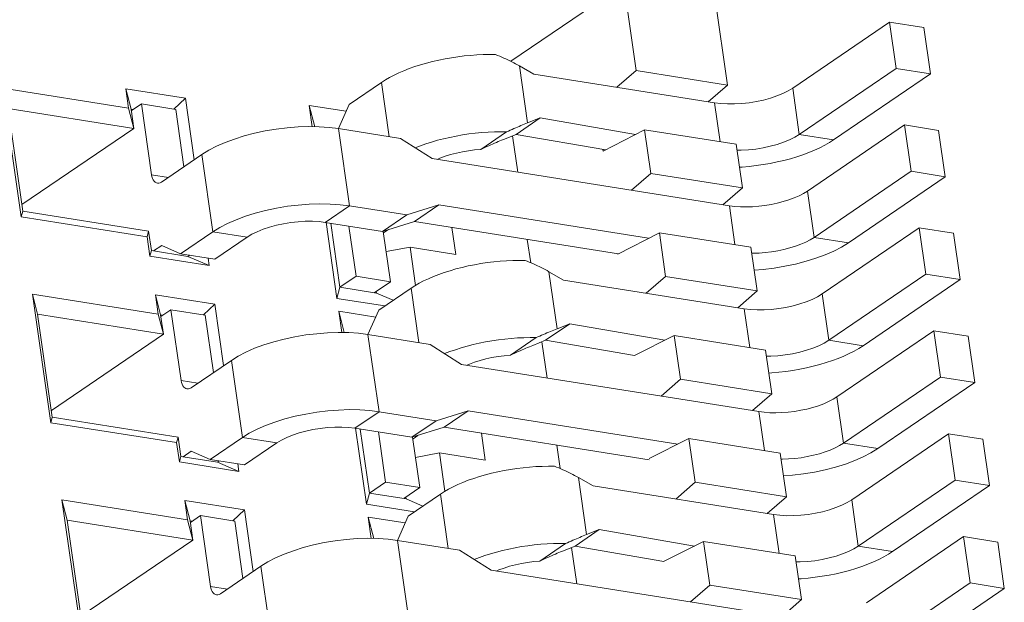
# Model space of a CAD drawing. Header units: inches. Extents: x -964.6 to -898.3, y 1271 to 1317.9.
# Tile 9 of 13: x -933.1 to -929.8, y 1282.1 to 1284.1. Entities that reach past the tile are written whole.
import ezdxf

# ---------------------------------------------------------------- set-up
doc = ezdxf.new("R2010")
doc.units = ezdxf.units.IN
doc.header["$MEASUREMENT"] = 0
doc.layers.add('实体线', color=2, linetype='Continuous')

msp = doc.modelspace()

# ---------------------------------------------------------------- linework, layer by layer
at = {"layer": '实体线', "lineweight": 15}
for p, q in [((-931.4534, 1283.9493), (-931.0695, 1284.2111)), ((-931.0695, 1284.2111), (-931.0275, 1283.918)), ((-930.7166, 1283.8686), (-930.7586, 1284.1618)), ((-930.4953, 1283.8582), (-930.1658, 1284.0829)), ((-930.1658, 1284.0829), (-930.0492, 1284.0644)), ((-930.1432, 1283.9254), (-930.1658, 1284.0829)), ((-930.0266, 1283.9068), (-930.0492, 1284.0644)), ((-931.4243, 1283.9339), (-931.3747, 1283.9055)), ((-931.3965, 1283.7395), (-931.4243, 1283.9339)), ((-931.0932, 1283.8608), (-931.0275, 1283.918)), ((-931.0275, 1283.918), (-930.7166, 1283.8686)), ((-930.4727, 1283.7007), (-930.1432, 1283.9254)), ((-930.0266, 1283.9068), (-930.1432, 1283.9254)), ((-930.7606, 1283.808), (-931.3747, 1283.9055)), ((-930.3561, 1283.6821), (-930.0266, 1283.9068)), ((-932.7528, 1283.7899), (-933.1803, 1283.8578)), ((-933.1803, 1283.8578), (-933.1176, 1283.4202)), ((-932.56, 1283.8235), (-932.7622, 1283.8556)), ((-932.7622, 1283.8556), (-932.7528, 1283.7899)), ((-932.7622, 1283.8556), (-932.7445, 1283.7869)), ((-932.003, 1283.8026), (-931.8931, 1283.8775)), ((-931.8667, 1283.6928), (-931.8931, 1283.8775)), ((-930.7823, 1283.8114), (-930.7166, 1283.8686)), ((-930.4727, 1283.7007), (-930.4953, 1283.8582)), ((-932.56, 1283.8235), (-932.5991, 1283.7869)), ((-932.5301, 1283.6143), (-932.56, 1283.8235)), ((-932.7351, 1283.7213), (-933.1626, 1283.7892)), ((-933.1626, 1283.7892), (-933.1125, 1283.439)), ((-932.7528, 1283.7899), (-932.7351, 1283.7213)), ((-932.7367, 1283.7857), (-932.7445, 1283.7869)), ((-932.7445, 1283.7869), (-932.7351, 1283.7213)), ((-932.7092, 1283.8044), (-932.7436, 1283.781)), ((-932.5926, 1283.7859), (-932.7092, 1283.8044)), ((-932.6748, 1283.5637), (-932.7092, 1283.8044)), ((-932.5647, 1283.5907), (-932.5926, 1283.7859)), ((-932.0132, 1283.7795), (-932.1388, 1283.7994)), ((-932.1388, 1283.7994), (-932.1284, 1283.7269)), ((-932.1388, 1283.7994), (-932.1201, 1283.7268)), ((-932.003, 1283.8026), (-932.0394, 1283.7202)), ((-930.7416, 1283.6757), (-930.7606, 1283.808)), ((-931.3534, 1283.7566), (-931.4358, 1283.7005)), ((-931.3534, 1283.7566), (-931.3965, 1283.7395)), ((-931.0292, 1283.7007), (-931.3534, 1283.7566)), ((-933.1157, 1283.4617), (-932.7351, 1283.7213)), ((-932.0395, 1283.7202), (-931.8285, 1283.6867)), ((-932.0018, 1283.4576), (-932.0395, 1283.7202)), ((-930.9987, 1283.7165), (-931.1397, 1283.6433)), ((-930.9987, 1283.7165), (-930.6877, 1283.6672)), ((-930.9987, 1283.7165), (-930.9774, 1283.5679)), ((-930.4451, 1283.5081), (-930.1156, 1283.7328)), ((-929.999, 1283.7143), (-930.1156, 1283.7328)), ((-930.093, 1283.5752), (-930.1156, 1283.7328)), ((-931.8285, 1283.6867), (-931.721, 1283.6183)), ((-931.5553, 1283.6497), (-931.4677, 1283.7095)), ((-931.4358, 1283.7005), (-931.4789, 1283.6834)), ((-931.4478, 1283.6957), (-931.4301, 1283.5721)), ((-931.1309, 1283.6479), (-931.4358, 1283.7005)), ((-930.4727, 1283.7007), (-930.3561, 1283.6821)), ((-929.9764, 1283.5567), (-929.999, 1283.7143)), ((-931.1397, 1283.6433), (-931.1406, 1283.6495)), ((-930.6664, 1283.5185), (-930.6877, 1283.6672)), ((-932.5037, 1283.6323), (-932.641, 1283.5387)), ((-932.4661, 1283.3697), (-932.5037, 1283.6323)), ((-930.7104, 1283.4579), (-931.721, 1283.6183)), ((-932.6176, 1283.5546), (-932.6748, 1283.5637)), ((-931.0431, 1283.5107), (-930.9774, 1283.5679)), ((-930.9774, 1283.5679), (-930.6664, 1283.5185)), ((-930.4226, 1283.3505), (-930.093, 1283.5752)), ((-930.306, 1283.332), (-929.9764, 1283.5567)), ((-929.9764, 1283.5567), (-930.093, 1283.5752)), ((-930.7322, 1283.4613), (-930.6664, 1283.5185)), ((-930.4226, 1283.3505), (-930.4451, 1283.5081)), ((-932.0018, 1283.4576), (-932.0842, 1283.4014)), ((-932.0018, 1283.4576), (-931.8075, 1283.4267)), ((-931.6984, 1283.4607), (-931.8075, 1283.4267)), ((-931.6984, 1283.4607), (-931.7808, 1283.4046)), ((-930.985, 1283.3475), (-931.6984, 1283.4607)), ((-930.6915, 1283.3256), (-930.7104, 1283.4579)), ((-933.1176, 1283.4202), (-933.1125, 1283.439)), ((-933.1176, 1283.4202), (-932.6901, 1283.3523)), ((-933.1125, 1283.439), (-932.6849, 1283.3712)), ((-931.8075, 1283.4267), (-931.8899, 1283.3706)), ((-932.0842, 1283.4014), (-931.8899, 1283.3706)), ((-932.0818, 1283.4018), (-932.0447, 1283.1429)), ((-932.0657, 1283.3985), (-932.0345, 1283.1807)), ((-931.9795, 1283.2181), (-932.004, 1283.3887)), ((-931.7808, 1283.4046), (-931.8899, 1283.3706)), ((-931.0871, 1283.2944), (-931.7808, 1283.4046)), ((-931.6408, 1283.2926), (-931.6539, 1283.3844)), ((-930.395, 1283.158), (-930.0655, 1283.3827)), ((-930.0655, 1283.3827), (-929.9489, 1283.3642)), ((-930.0429, 1283.2251), (-930.0655, 1283.3827)), ((-932.6901, 1283.3523), (-932.6849, 1283.3712)), ((-932.6901, 1283.3523), (-932.6807, 1283.2867)), ((-932.6849, 1283.3712), (-932.6755, 1283.3055)), ((-932.576, 1283.2948), (-932.4661, 1283.3697)), ((-932.4661, 1283.3697), (-932.3495, 1283.3512)), ((-932.4594, 1283.2763), (-932.3495, 1283.3512)), ((-931.8629, 1283.1996), (-931.8875, 1283.3709)), ((-931.8694, 1283.377), (-931.8863, 1283.3654)), ((-930.9485, 1283.3664), (-931.0896, 1283.2932)), ((-930.9485, 1283.3664), (-930.6376, 1283.3171)), ((-930.9485, 1283.3664), (-930.9272, 1283.2178)), ((-930.306, 1283.332), (-930.4226, 1283.3505)), ((-929.9263, 1283.2066), (-929.9489, 1283.3642)), ((-932.6677, 1283.3043), (-932.6403, 1283.323)), ((-932.6403, 1283.323), (-932.576, 1283.2948)), ((-931.7962, 1283.3173), (-931.8776, 1283.3019)), ((-931.7962, 1283.3173), (-931.6408, 1283.2926)), ((-931.7776, 1283.187), (-931.7962, 1283.3173)), ((-931.3974, 1283.3437), (-931.386, 1283.2642)), ((-930.6163, 1283.1684), (-930.6376, 1283.3171)), ((-932.6807, 1283.2867), (-932.6755, 1283.3055)), ((-932.6807, 1283.2867), (-932.4786, 1283.2546)), ((-932.6755, 1283.3055), (-932.5511, 1283.2858)), ((-932.576, 1283.2948), (-932.4594, 1283.2763)), ((-932.5511, 1283.2858), (-932.5451, 1283.2899)), ((-932.4786, 1283.2546), (-932.5511, 1283.2858)), ((-931.0896, 1283.2932), (-931.0898, 1283.2949)), ((-930.6346, 1283.2964), (-930.6304, 1283.2964)), ((-932.4786, 1283.2546), (-932.4822, 1283.2799)), ((-932.0345, 1283.1807), (-931.9795, 1283.2181)), ((-931.8629, 1283.1996), (-931.9795, 1283.2181)), ((-931.324, 1283.2337), (-931.2744, 1283.2053)), ((-931.2962, 1283.0393), (-931.324, 1283.2337)), ((-930.9929, 1283.1606), (-930.9272, 1283.2178)), ((-930.9272, 1283.2178), (-930.6163, 1283.1684)), ((-930.3724, 1283.0004), (-930.0429, 1283.2251)), ((-929.9263, 1283.2066), (-930.0429, 1283.2251)), ((-932.0447, 1283.1429), (-932.0345, 1283.1807)), ((-932.0345, 1283.1807), (-931.9101, 1283.1609)), ((-931.9179, 1283.1622), (-931.8629, 1283.1996)), ((-930.6603, 1283.1078), (-931.2744, 1283.2053)), ((-930.2558, 1282.9819), (-929.9263, 1283.2066)), ((-932.6525, 1283.0897), (-933.08, 1283.1576)), ((-933.08, 1283.1576), (-933.0173, 1282.7199)), ((-933.08, 1283.1576), (-933.0623, 1283.0889)), ((-932.4597, 1283.1233), (-932.6619, 1283.1554)), ((-932.6619, 1283.1554), (-932.6525, 1283.0897)), ((-932.6619, 1283.1554), (-932.6442, 1283.0867)), ((-931.9101, 1283.1609), (-931.9109, 1283.1669)), ((-931.8529, 1283.1363), (-931.9101, 1283.1609)), ((-931.9027, 1283.1024), (-931.7928, 1283.1773)), ((-931.7664, 1282.9925), (-931.7928, 1283.1773)), ((-930.682, 1283.1112), (-930.6163, 1283.1684)), ((-930.3724, 1283.0004), (-930.395, 1283.158)), ((-932.4597, 1283.1233), (-932.4987, 1283.0867)), ((-932.4298, 1282.9141), (-932.4597, 1283.1233)), ((-932.0447, 1283.1429), (-931.8813, 1283.117)), ((-932.6348, 1283.0211), (-933.0623, 1283.0889)), ((-933.0623, 1283.0889), (-933.0122, 1282.7388)), ((-932.6525, 1283.0897), (-932.6348, 1283.0211)), ((-932.6364, 1283.0855), (-932.6442, 1283.0867)), ((-932.6442, 1283.0867), (-932.6348, 1283.0211)), ((-932.6089, 1283.1042), (-932.6433, 1283.0807)), ((-932.4923, 1283.0857), (-932.6089, 1283.1042)), ((-932.5745, 1282.8635), (-932.6089, 1283.1042)), ((-932.4644, 1282.8905), (-932.4923, 1283.0857)), ((-931.9129, 1283.0792), (-932.0385, 1283.0992)), ((-932.0385, 1283.0992), (-932.0281, 1283.0267)), ((-932.0385, 1283.0992), (-932.0198, 1283.0265)), ((-931.9027, 1283.1024), (-931.9391, 1283.0199)), ((-930.6413, 1282.9755), (-930.6603, 1283.1078)), ((-931.2531, 1283.0564), (-931.3355, 1283.0002)), ((-931.2531, 1283.0564), (-931.2962, 1283.0393)), ((-930.9296, 1283.0006), (-931.2531, 1283.0564)), ((-933.0154, 1282.7615), (-932.6348, 1283.0211)), ((-931.9391, 1283.02), (-931.7282, 1282.9865)), ((-931.9015, 1282.7574), (-931.9391, 1283.02)), ((-930.8984, 1283.0163), (-931.033, 1282.9487)), ((-930.8984, 1283.0163), (-930.5874, 1282.9669)), ((-930.8984, 1283.0163), (-930.8771, 1282.8676)), ((-930.3448, 1282.8079), (-930.0153, 1283.0326)), ((-929.8987, 1283.0141), (-930.0153, 1283.0326)), ((-929.9927, 1282.875), (-930.0153, 1283.0326)), ((-929.8761, 1282.8565), (-929.8987, 1283.0141)), ((-931.7282, 1282.9865), (-931.6207, 1282.9181)), ((-931.455, 1282.9495), (-931.3674, 1283.0093)), ((-931.3355, 1283.0002), (-931.3786, 1282.9831)), ((-931.3475, 1282.9955), (-931.3298, 1282.8719)), ((-931.0331, 1282.9481), (-931.3355, 1283.0002)), ((-930.3724, 1283.0004), (-930.2558, 1282.9819)), ((-930.5661, 1282.8183), (-930.5874, 1282.9669)), ((-932.4034, 1282.9321), (-932.5407, 1282.8384)), ((-932.3658, 1282.6695), (-932.4034, 1282.9321)), ((-930.6101, 1282.7576), (-931.6207, 1282.9181)), ((-932.5173, 1282.8544), (-932.5745, 1282.8635)), ((-930.9428, 1282.8105), (-930.8771, 1282.8676)), ((-930.8771, 1282.8676), (-930.5661, 1282.8183)), ((-930.3223, 1282.6503), (-929.9927, 1282.875)), ((-930.2057, 1282.6318), (-929.8761, 1282.8565)), ((-929.8761, 1282.8565), (-929.9927, 1282.875)), ((-930.6319, 1282.7611), (-930.5661, 1282.8183)), ((-930.3223, 1282.6503), (-930.3448, 1282.8079)), ((-931.9015, 1282.7574), (-931.9839, 1282.7012)), ((-931.9015, 1282.7574), (-931.7072, 1282.7265)), ((-931.5981, 1282.7605), (-931.7072, 1282.7265)), ((-931.5981, 1282.7605), (-931.6805, 1282.7043)), ((-930.8856, 1282.6474), (-931.5981, 1282.7605)), ((-930.5912, 1282.6254), (-930.6101, 1282.7576)), ((-933.0173, 1282.7199), (-933.0122, 1282.7388)), ((-933.0173, 1282.7199), (-932.5898, 1282.6521)), ((-933.0122, 1282.7388), (-932.5846, 1282.6709)), ((-931.7072, 1282.7265), (-931.7896, 1282.6703)), ((-931.9839, 1282.7012), (-931.7896, 1282.6703)), ((-931.9815, 1282.7015), (-931.9444, 1282.4427)), ((-931.9654, 1282.6982), (-931.9342, 1282.4804)), ((-931.8792, 1282.5179), (-931.9037, 1282.6885)), ((-931.6805, 1282.7043), (-931.7896, 1282.6703)), ((-930.9836, 1282.5937), (-931.6805, 1282.7043)), ((-931.5405, 1282.5924), (-931.5536, 1282.6842)), ((-930.2947, 1282.4578), (-929.9652, 1282.6824)), ((-929.9652, 1282.6824), (-929.8486, 1282.6639)), ((-929.9426, 1282.5249), (-929.9652, 1282.6824)), ((-932.5898, 1282.6521), (-932.5846, 1282.6709)), ((-932.5898, 1282.6521), (-932.5804, 1282.5864)), ((-932.5846, 1282.6709), (-932.5752, 1282.6053)), ((-932.4757, 1282.5946), (-932.3658, 1282.6695)), ((-932.3658, 1282.6695), (-932.2492, 1282.651)), ((-932.3591, 1282.5761), (-932.2492, 1282.651)), ((-931.7626, 1282.4994), (-931.7872, 1282.6707)), ((-931.7691, 1282.6767), (-931.786, 1282.6652)), ((-930.8482, 1282.6662), (-930.9829, 1282.5985)), ((-930.8482, 1282.6662), (-930.5373, 1282.6168)), ((-930.8482, 1282.6662), (-930.8269, 1282.5175)), ((-930.2057, 1282.6318), (-930.3223, 1282.6503)), ((-929.826, 1282.5064), (-929.8486, 1282.6639)), ((-932.5674, 1282.6041), (-932.54, 1282.6228)), ((-932.54, 1282.6228), (-932.4757, 1282.5946)), ((-931.6959, 1282.6171), (-931.7773, 1282.6017)), ((-931.6959, 1282.6171), (-931.5405, 1282.5924)), ((-931.6773, 1282.4868), (-931.6959, 1282.6171)), ((-931.2971, 1282.6435), (-931.2857, 1282.564)), ((-930.516, 1282.4682), (-930.5373, 1282.6168)), ((-932.5804, 1282.5864), (-932.5752, 1282.6053)), ((-932.5804, 1282.5864), (-932.3782, 1282.5543)), ((-932.5752, 1282.6053), (-932.4508, 1282.5855)), ((-932.4757, 1282.5946), (-932.3591, 1282.5761)), ((-932.4508, 1282.5855), (-932.4448, 1282.5897)), ((-932.3782, 1282.5543), (-932.4508, 1282.5855)), ((-932.3782, 1282.5543), (-932.3819, 1282.5797)), ((-930.5343, 1282.5962), (-930.5301, 1282.5961)), ((-931.9342, 1282.4804), (-931.8792, 1282.5179)), ((-931.7626, 1282.4994), (-931.8792, 1282.5179)), ((-931.2237, 1282.5334), (-931.1741, 1282.505)), ((-931.1959, 1282.3391), (-931.2237, 1282.5334)), ((-930.8926, 1282.4603), (-930.8269, 1282.5175)), ((-930.8269, 1282.5175), (-930.516, 1282.4682)), ((-930.2721, 1282.3002), (-929.9426, 1282.5249)), ((-929.826, 1282.5064), (-929.9426, 1282.5249)), ((-931.9444, 1282.4427), (-931.9342, 1282.4804)), ((-931.9342, 1282.4804), (-931.8098, 1282.4607)), ((-931.8176, 1282.4619), (-931.7626, 1282.4994)), ((-930.56, 1282.4075), (-931.1741, 1282.505)), ((-930.1555, 1282.2817), (-929.826, 1282.5064)), ((-932.5521, 1282.3895), (-932.9797, 1282.4574)), ((-932.9797, 1282.4574), (-932.917, 1282.0197)), ((-932.9797, 1282.4574), (-932.962, 1282.3887)), ((-932.3594, 1282.423), (-932.5616, 1282.4551)), ((-932.5616, 1282.4551), (-932.5439, 1282.3865)), ((-932.5616, 1282.4551), (-932.5521, 1282.3895)), ((-931.8098, 1282.4607), (-931.8106, 1282.4666)), ((-931.7526, 1282.4361), (-931.8098, 1282.4607)), ((-931.8024, 1282.4022), (-931.6925, 1282.4771)), ((-931.6661, 1282.2923), (-931.6925, 1282.4771)), ((-930.5817, 1282.411), (-930.516, 1282.4682)), ((-930.2721, 1282.3002), (-930.2947, 1282.4578)), ((-932.3594, 1282.423), (-932.3984, 1282.3865)), ((-932.3295, 1282.2139), (-932.3594, 1282.423)), ((-931.9444, 1282.4427), (-931.781, 1282.4168)), ((-932.5345, 1282.3208), (-932.962, 1282.3887)), ((-932.962, 1282.3887), (-932.9119, 1282.0386)), ((-932.5521, 1282.3895), (-932.5345, 1282.3208)), ((-932.5361, 1282.3852), (-932.5439, 1282.3865)), ((-932.5439, 1282.3865), (-932.5345, 1282.3208)), ((-932.5086, 1282.404), (-932.543, 1282.3805)), ((-932.392, 1282.3855), (-932.5086, 1282.404)), ((-932.4742, 1282.1633), (-932.5086, 1282.404)), ((-932.3641, 1282.1903), (-932.392, 1282.3855)), ((-931.8126, 1282.379), (-931.9382, 1282.3989)), ((-931.9382, 1282.3989), (-931.9195, 1282.3263)), ((-931.9382, 1282.3989), (-931.9278, 1282.3264)), ((-931.8024, 1282.4022), (-931.8388, 1282.3197)), ((-930.541, 1282.2753), (-930.56, 1282.4075)), ((-931.1528, 1282.3562), (-931.2351, 1282.3)), ((-931.1528, 1282.3562), (-931.1959, 1282.3391)), ((-930.8293, 1282.3004), (-931.1528, 1282.3562)), ((-932.9151, 1282.0613), (-932.5345, 1282.3208)), ((-931.8388, 1282.3197), (-931.6279, 1282.2862)), ((-931.8012, 1282.0571), (-931.8388, 1282.3197)), ((-930.7981, 1282.3161), (-930.9327, 1282.2484)), ((-930.7981, 1282.3161), (-930.4871, 1282.2667)), ((-930.7981, 1282.3161), (-930.7768, 1282.1674)), ((-930.2445, 1282.1076), (-929.915, 1282.3323)), ((-929.7984, 1282.3138), (-929.915, 1282.3323)), ((-929.8924, 1282.1748), (-929.915, 1282.3323)), ((-929.7758, 1282.1563), (-929.7984, 1282.3138)), ((-931.6279, 1282.2862), (-931.5204, 1282.2178)), ((-931.3547, 1282.2493), (-931.2671, 1282.3091)), ((-931.2351, 1282.3), (-931.2783, 1282.2829)), ((-931.2472, 1282.2952), (-931.2295, 1282.1717)), ((-930.9328, 1282.2478), (-931.2351, 1282.3)), ((-930.2721, 1282.3002), (-930.1555, 1282.2817)), ((-930.4658, 1282.1181), (-930.4871, 1282.2667)), ((-932.3031, 1282.2318), (-932.4404, 1282.1382)), ((-932.2655, 1281.9693), (-932.3031, 1282.2318)), ((-930.5098, 1282.0574), (-931.5204, 1282.2178)), ((-932.417, 1282.1542), (-932.4742, 1282.1633)), ((-930.7768, 1282.1674), (-930.8425, 1282.1102)), ((-930.7768, 1282.1674), (-930.4658, 1282.1181)), ((-930.222, 1281.9501), (-929.8924, 1282.1748)), ((-930.1054, 1281.9316), (-929.7758, 1282.1563)), ((-929.7758, 1282.1563), (-929.8924, 1282.1748)), ((-930.4658, 1282.1181), (-930.5315, 1282.0609))]:
    msp.add_line(p, q, dxfattribs=at)
for points in [[(-931.8931, 1283.8775), (-931.8799, 1283.886), (-931.8657, 1283.8943), (-931.8504, 1283.9023), (-931.834, 1283.91), (-931.8168, 1283.9174), (-931.7987, 1283.9245), (-931.7799, 1283.9311), (-931.7604, 1283.9373), (-931.7403, 1283.9431), (-931.7196, 1283.9485), (-931.6986, 1283.9533), (-931.6772, 1283.9576), (-931.6556, 1283.9614), (-931.6338, 1283.9647), (-931.612, 1283.9674), (-931.5902, 1283.9695), (-931.5685, 1283.971), (-931.5471, 1283.972), (-931.5261, 1283.9723), (-931.5053, 1283.9721)], [(-930.7606, 1283.808), (-930.7392, 1283.8054), (-930.7166, 1283.8042), (-930.6927, 1283.8043), (-930.6681, 1283.8057), (-930.6433, 1283.8084), (-930.6185, 1283.8125), (-930.5943, 1283.8177), (-930.571, 1283.8241), (-930.5492, 1283.8314), (-930.529, 1283.8397), (-930.5111, 1283.8486), (-930.4953, 1283.8582)], [(-932.0395, 1283.7202), (-932.0713, 1283.7242), (-932.1047, 1283.7265), (-932.1402, 1283.7271), (-932.1767, 1283.7259), (-932.2137, 1283.7231), (-932.2508, 1283.7185), (-932.2881, 1283.7123), (-932.3247, 1283.7046), (-932.3598, 1283.6954), (-932.3932, 1283.6849), (-932.4249, 1283.6732), (-932.4542, 1283.6604), (-932.4804, 1283.6468), (-932.5037, 1283.6323)], [(-931.4677, 1283.7095), (-931.4884, 1283.7097), (-931.5095, 1283.7094), (-931.5309, 1283.7084), (-931.5526, 1283.7069), (-931.5744, 1283.7048), (-931.5962, 1283.7021), (-931.618, 1283.6988), (-931.6396, 1283.695), (-931.661, 1283.6907), (-931.682, 1283.6859), (-931.7026, 1283.6805), (-931.7228, 1283.6747), (-931.7423, 1283.6685), (-931.7611, 1283.6619), (-931.7787, 1283.655)], [(-930.6848, 1283.6466), (-930.6702, 1283.6467), (-930.6456, 1283.6481), (-930.6207, 1283.6509), (-930.5959, 1283.6549), (-930.5717, 1283.6602), (-930.5485, 1283.6665), (-930.5266, 1283.6739), (-930.5064, 1283.6821), (-930.4885, 1283.691), (-930.4727, 1283.7007)], [(-931.5553, 1283.6497), (-931.5764, 1283.648), (-931.5972, 1283.6453), (-931.6181, 1283.6417), (-931.6385, 1283.6373), (-931.6582, 1283.632), (-931.677, 1283.6261), (-931.6947, 1283.6195), (-931.7036, 1283.6155)], [(-930.6765, 1283.589), (-930.6665, 1283.5896), (-930.6428, 1283.5917), (-930.619, 1283.5945), (-930.5953, 1283.598), (-930.5717, 1283.6021), (-930.5485, 1283.6069), (-930.5256, 1283.6122), (-930.5032, 1283.6181), (-930.4815, 1283.6246), (-930.4606, 1283.6316), (-930.4404, 1283.6391), (-930.4213, 1283.647), (-930.4032, 1283.6553), (-930.3862, 1283.6639), (-930.3706, 1283.6729), (-930.3561, 1283.6821)], [(-932.6548, 1283.535), (-932.6584, 1283.536), (-932.6623, 1283.5383), (-932.6658, 1283.5416), (-932.6689, 1283.5459), (-932.6715, 1283.5511), (-932.6734, 1283.557), (-932.6748, 1283.5637)], [(-932.641, 1283.5387), (-932.6455, 1283.5363), (-932.6498, 1283.535), (-932.6542, 1283.535), (-932.6548, 1283.535)], [(-930.7104, 1283.4579), (-930.6922, 1283.4556), (-930.6731, 1283.4543), (-930.6529, 1283.4539), (-930.6321, 1283.4546), (-930.6109, 1283.4562), (-930.5895, 1283.4588), (-930.5683, 1283.4624), (-930.5475, 1283.4668), (-930.5274, 1283.472), (-930.5082, 1283.478), (-930.4901, 1283.4847), (-930.4735, 1283.492), (-930.4585, 1283.4998), (-930.4451, 1283.5081)], [(-932.4661, 1283.3697), (-932.4428, 1283.3842), (-932.4166, 1283.3978), (-932.3873, 1283.4106), (-932.3556, 1283.4224), (-932.3222, 1283.4328), (-932.2871, 1283.442), (-932.2505, 1283.4497), (-932.2132, 1283.456), (-932.176, 1283.4605), (-932.1391, 1283.4633), (-932.1026, 1283.4645), (-932.0671, 1283.4639), (-932.0337, 1283.4616), (-932.0018, 1283.4576)], [(-932.3495, 1283.3512), (-932.3337, 1283.3608), (-932.3158, 1283.3697), (-932.2956, 1283.378), (-932.2738, 1283.3853), (-932.2505, 1283.3917), (-932.2263, 1283.3969), (-932.2016, 1283.401), (-932.1767, 1283.4037), (-932.1521, 1283.4052), (-932.1282, 1283.4053), (-932.1056, 1283.404), (-932.0842, 1283.4014)], [(-930.6304, 1283.2964), (-930.6095, 1283.297), (-930.5883, 1283.2987), (-930.567, 1283.3013), (-930.5458, 1283.3048), (-930.525, 1283.3092), (-930.5048, 1283.3145), (-930.4856, 1283.3205), (-930.4676, 1283.3272), (-930.4509, 1283.3345), (-930.4359, 1283.3423), (-930.4226, 1283.3505)], [(-930.6264, 1283.2389), (-930.596, 1283.2413), (-930.5587, 1283.2458), (-930.5216, 1283.252), (-930.4852, 1283.2597), (-930.4499, 1283.2689), (-930.4163, 1283.2794), (-930.3847, 1283.2912), (-930.3556, 1283.3039), (-930.3294, 1283.3175), (-930.306, 1283.332)], [(-931.7928, 1283.1773), (-931.7796, 1283.1858), (-931.7654, 1283.1941), (-931.75, 1283.2021), (-931.7337, 1283.2098), (-931.7165, 1283.2172), (-931.6984, 1283.2242), (-931.6796, 1283.2309), (-931.6601, 1283.2371), (-931.64, 1283.2429), (-931.6193, 1283.2482), (-931.5983, 1283.2531), (-931.5769, 1283.2574), (-931.5553, 1283.2612), (-931.5335, 1283.2644), (-931.5117, 1283.2671), (-931.4899, 1283.2692), (-931.4682, 1283.2708), (-931.4468, 1283.2717), (-931.4258, 1283.2721), (-931.405, 1283.2719)], [(-930.6603, 1283.1078), (-930.6389, 1283.1052), (-930.6163, 1283.1039), (-930.5924, 1283.104), (-930.5678, 1283.1055), (-930.5429, 1283.1082), (-930.5182, 1283.1122), (-930.494, 1283.1175), (-930.4707, 1283.1238), (-930.4489, 1283.1312), (-930.4287, 1283.1394), (-930.4108, 1283.1483), (-930.395, 1283.158)], [(-931.9391, 1283.02), (-931.971, 1283.024), (-932.0044, 1283.0263), (-932.0399, 1283.0268), (-932.0764, 1283.0257), (-932.1134, 1283.0228), (-932.1505, 1283.0183), (-932.1878, 1283.0121), (-932.2244, 1283.0043), (-932.2595, 1282.9952), (-932.2929, 1282.9847), (-932.3246, 1282.973), (-932.3539, 1282.9601), (-932.3801, 1282.9465), (-932.4034, 1282.9321)], [(-931.3674, 1283.0093), (-931.3881, 1283.0095), (-931.4092, 1283.0092), (-931.4306, 1283.0082), (-931.4523, 1283.0067), (-931.4741, 1283.0045), (-931.4959, 1283.0018), (-931.5177, 1282.9986), (-931.5393, 1282.9948), (-931.5607, 1282.9905), (-931.5817, 1282.9856), (-931.6023, 1282.9803), (-931.6225, 1282.9745), (-931.642, 1282.9683), (-931.6608, 1282.9616), (-931.6784, 1282.9548)], [(-930.5845, 1282.9464), (-930.5699, 1282.9465), (-930.5453, 1282.9479), (-930.5204, 1282.9507), (-930.4956, 1282.9547), (-930.4714, 1282.9599), (-930.4482, 1282.9663), (-930.4263, 1282.9736), (-930.4061, 1282.9819), (-930.3882, 1282.9908), (-930.3724, 1283.0004)], [(-930.5762, 1282.8888), (-930.5662, 1282.8894), (-930.5425, 1282.8915), (-930.5187, 1282.8943), (-930.495, 1282.8978), (-930.4714, 1282.9019), (-930.4482, 1282.9066), (-930.4253, 1282.912), (-930.4029, 1282.9179), (-930.3812, 1282.9244), (-930.3603, 1282.9314), (-930.3401, 1282.9388), (-930.321, 1282.9467), (-930.3029, 1282.955), (-930.2859, 1282.9637), (-930.2703, 1282.9726), (-930.2558, 1282.9819)], [(-931.455, 1282.9495), (-931.4761, 1282.9477), (-931.4969, 1282.9451), (-931.5178, 1282.9415), (-931.5382, 1282.937), (-931.5579, 1282.9318), (-931.5767, 1282.9259), (-931.5944, 1282.9192), (-931.6033, 1282.9153)], [(-932.5545, 1282.8348), (-932.5581, 1282.8358), (-932.562, 1282.838), (-932.5655, 1282.8413), (-932.5686, 1282.8457), (-932.5712, 1282.8509), (-932.5731, 1282.8568), (-932.5745, 1282.8635)], [(-932.5407, 1282.8384), (-932.5452, 1282.836), (-932.5495, 1282.8348), (-932.5539, 1282.8347), (-932.5545, 1282.8348)], [(-930.6101, 1282.7576), (-930.5919, 1282.7553), (-930.5728, 1282.754), (-930.5526, 1282.7537), (-930.5318, 1282.7544), (-930.5106, 1282.756), (-930.4892, 1282.7586), (-930.468, 1282.7621), (-930.4472, 1282.7665), (-930.4271, 1282.7718), (-930.4079, 1282.7778), (-930.3898, 1282.7845), (-930.3732, 1282.7918), (-930.3582, 1282.7996), (-930.3448, 1282.8079)], [(-932.3658, 1282.6695), (-932.3425, 1282.6839), (-932.3163, 1282.6975), (-932.287, 1282.7104), (-932.2553, 1282.7221), (-932.2219, 1282.7326), (-932.1868, 1282.7417), (-932.1502, 1282.7495), (-932.1129, 1282.7557), (-932.0757, 1282.7603), (-932.0388, 1282.7631), (-932.0023, 1282.7643), (-931.9668, 1282.7637), (-931.9333, 1282.7614), (-931.9015, 1282.7574)], [(-932.2492, 1282.651), (-932.2334, 1282.6606), (-932.2155, 1282.6695), (-932.1953, 1282.6778), (-932.1735, 1282.6851), (-932.1502, 1282.6915), (-932.126, 1282.6967), (-932.1013, 1282.7007), (-932.0764, 1282.7035), (-932.0518, 1282.7049), (-932.0279, 1282.705), (-932.0053, 1282.7038), (-931.9839, 1282.7012)], [(-930.5301, 1282.5961), (-930.5092, 1282.5968), (-930.488, 1282.5984), (-930.4667, 1282.601), (-930.4455, 1282.6046), (-930.4247, 1282.609), (-930.4045, 1282.6142), (-930.3853, 1282.6203), (-930.3673, 1282.627), (-930.3506, 1282.6343), (-930.3356, 1282.642), (-930.3223, 1282.6503)], [(-930.5261, 1282.5387), (-930.4957, 1282.541), (-930.4584, 1282.5456), (-930.4213, 1282.5518), (-930.3849, 1282.5595), (-930.3496, 1282.5687), (-930.316, 1282.5792), (-930.2844, 1282.5909), (-930.2553, 1282.6037), (-930.2291, 1282.6173), (-930.2057, 1282.6318)], [(-931.6925, 1282.4771), (-931.6793, 1282.4856), (-931.6651, 1282.4938), (-931.6497, 1282.5018), (-931.6334, 1282.5096), (-931.6162, 1282.517), (-931.5981, 1282.524), (-931.5793, 1282.5306), (-931.5598, 1282.5369), (-931.5397, 1282.5427), (-931.519, 1282.548), (-931.498, 1282.5528), (-931.4766, 1282.5572), (-931.455, 1282.561), (-931.4332, 1282.5642), (-931.4114, 1282.5669), (-931.3896, 1282.569), (-931.3679, 1282.5706), (-931.3465, 1282.5715), (-931.3254, 1282.5719), (-931.3047, 1282.5716)], [(-930.56, 1282.4075), (-930.5386, 1282.4049), (-930.516, 1282.4037), (-930.4921, 1282.4038), (-930.4675, 1282.4052), (-930.4426, 1282.408), (-930.4179, 1282.412), (-930.3937, 1282.4173), (-930.3704, 1282.4236), (-930.3486, 1282.431), (-930.3284, 1282.4392), (-930.3105, 1282.4481), (-930.2947, 1282.4578)], [(-931.8388, 1282.3197), (-931.8707, 1282.3237), (-931.9041, 1282.326), (-931.9396, 1282.3266), (-931.9761, 1282.3255), (-932.0131, 1282.3226), (-932.0502, 1282.3181), (-932.0875, 1282.3119), (-932.1241, 1282.3041), (-932.1592, 1282.295), (-932.1926, 1282.2845), (-932.2243, 1282.2727), (-932.2536, 1282.2599), (-932.2798, 1282.2463), (-932.3031, 1282.2318)], [(-931.2671, 1282.3091), (-931.2878, 1282.3093), (-931.3089, 1282.3089), (-931.3303, 1282.308), (-931.352, 1282.3064), (-931.3738, 1282.3043), (-931.3956, 1282.3016), (-931.4174, 1282.2984), (-931.439, 1282.2946), (-931.4604, 1282.2902), (-931.4814, 1282.2854), (-931.502, 1282.2801), (-931.5222, 1282.2743), (-931.5417, 1282.2681), (-931.5605, 1282.2614), (-931.5781, 1282.2546)], [(-930.4842, 1282.2462), (-930.4696, 1282.2462), (-930.445, 1282.2477), (-930.4201, 1282.2504), (-930.3953, 1282.2545), (-930.3711, 1282.2597), (-930.3479, 1282.2661), (-930.326, 1282.2734), (-930.3058, 1282.2817), (-930.2879, 1282.2906), (-930.2721, 1282.3002)], [(-930.4759, 1282.1885), (-930.4659, 1282.1891), (-930.4422, 1282.1913), (-930.4184, 1282.1941), (-930.3947, 1282.1975), (-930.3711, 1282.2017), (-930.3479, 1282.2064), (-930.325, 1282.2118), (-930.3026, 1282.2177), (-930.2809, 1282.2242), (-930.26, 1282.2311), (-930.2398, 1282.2386), (-930.2207, 1282.2465), (-930.2026, 1282.2548), (-930.1856, 1282.2635), (-930.17, 1282.2724), (-930.1555, 1282.2817)], [(-931.3547, 1282.2493), (-931.3758, 1282.2475), (-931.3966, 1282.2448), (-931.4175, 1282.2412), (-931.4379, 1282.2368), (-931.4576, 1282.2316), (-931.4764, 1282.2256), (-931.4941, 1282.219), (-931.503, 1282.2151)], [(-932.4542, 1282.1346), (-932.4578, 1282.1356), (-932.4617, 1282.1378), (-932.4652, 1282.1411), (-932.4683, 1282.1454), (-932.4709, 1282.1507), (-932.4728, 1282.1566), (-932.4742, 1282.1633)], [(-932.4404, 1282.1382), (-932.4449, 1282.1358), (-932.4492, 1282.1346), (-932.4536, 1282.1345), (-932.4542, 1282.1346)]]:
    msp.add_lwpolyline(points, dxfattribs=at)
for points in [[(-931.4243, 1283.9339), (-931.4502, 1283.9478), (-931.4772, 1283.9605), (-931.5053, 1283.9721)], [(-931.3965, 1283.7395), (-931.4191, 1283.7304), (-931.4429, 1283.7204), (-931.4677, 1283.7095)], [(-931.4789, 1283.6834), (-931.5027, 1283.6736), (-931.5284, 1283.6622), (-931.5553, 1283.6497)], [(-931.324, 1283.2337), (-931.3499, 1283.2475), (-931.3769, 1283.2603), (-931.405, 1283.2719)], [(-931.2962, 1283.0393), (-931.3188, 1283.0302), (-931.3426, 1283.0201), (-931.3674, 1283.0093)], [(-931.3786, 1282.9831), (-931.4024, 1282.9733), (-931.4281, 1282.962), (-931.455, 1282.9495)], [(-931.2237, 1282.5334), (-931.2496, 1282.5473), (-931.2766, 1282.5601), (-931.3047, 1282.5716)], [(-931.1959, 1282.3391), (-931.2185, 1282.33), (-931.2423, 1282.3199), (-931.2671, 1282.3091)], [(-931.2783, 1282.2829), (-931.3021, 1282.2731), (-931.3278, 1282.2618), (-931.3547, 1282.2493)]]:
    msp.add_spline(points, degree=3, dxfattribs=at)

doc.saveas('drawing.dxf')
